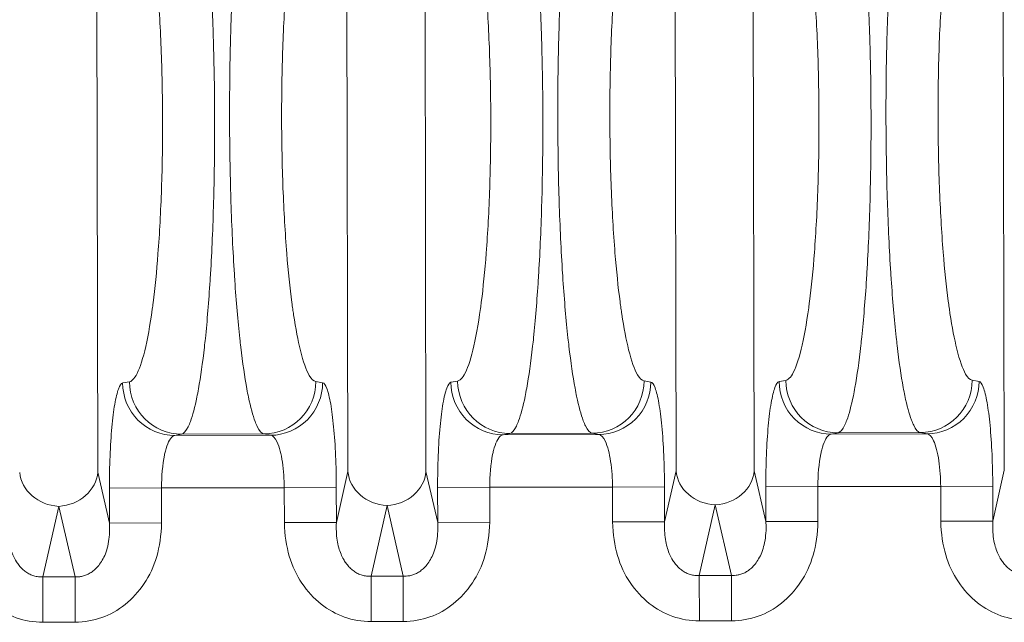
# Model space of a CAD drawing. Header units: inches. Extents: x 1 to 669, y 0 to 417.
# Tile 229 of 256: x 321.687 to 322.388, y 284.065 to 284.494. Entities that reach past the tile are written whole.
import ezdxf

# ---------------------------------------------------------------- set-up
doc = ezdxf.new("R2010")
doc.units = ezdxf.units.IN
doc.header["$LTSCALE"] = 12
doc.header["$MEASUREMENT"] = 0
doc.layers.get('0').update_dxf_attribs({"linetype": 'CONTINUOUS'})
doc.layers.add('X', color=1, linetype='CONTINUOUS')

# ---------------------------------------------------------------- blocks, each defined once
blk = doc.blocks.new('GASTRAIN RIGHT')
at = {"layer": 'X', "lineweight": 0}
for p, q in [((301.32688, 302.17269), (301.33805, 296.83109)), ((301.56045, 302.17318), (301.57162, 296.83158)), ((301.79401, 302.17366), (301.80519, 296.83207)), ((301.16006, 296.83072), (301.1489, 302.16859)), ((301.39363, 296.83121), (301.38246, 302.16907)), ((301.6272, 296.8317), (301.61603, 302.16956)), ((301.19468, 296.92239), (301.19468, 296.92239)), ((301.18995, 296.90539), (301.18995, 296.90539)), ((301.18261, 296.89509), (301.17777, 296.89428)), ((301.31524, 296.8952), (301.32008, 296.89441)), ((301.41617, 296.89558), (301.41134, 296.89476)), ((301.54881, 296.89569), (301.55365, 296.8949)), ((301.64974, 296.89606), (301.6449, 296.89525)), ((301.78237, 296.89618), (301.78721, 296.89539)), ((301.1948, 296.86755), (301.1948, 296.86755)), ((301.4578, 296.86317), (301.4578, 296.86318)), ((301.2149, 296.85683), (301.21973, 296.85781)), ((301.28311, 296.85698), (301.2149, 296.85683)), ((301.21973, 296.85781), (301.27827, 296.85793)), ((301.27827, 296.85793), (301.28311, 296.85698)), ((301.44847, 296.85732), (301.4533, 296.8583)), ((301.51668, 296.85747), (301.44847, 296.85732)), ((301.4533, 296.8583), (301.51184, 296.85842)), ((301.51184, 296.85842), (301.51668, 296.85747)), ((301.68203, 296.85781), (301.68687, 296.85878)), ((301.75024, 296.85795), (301.68203, 296.85781)), ((301.68687, 296.85878), (301.7454, 296.85891)), ((301.7454, 296.85891), (301.75024, 296.85795)), ((301.33805, 296.83109), (301.32987, 296.79486)), ((301.40196, 296.79501), (301.39363, 296.83121)), ((301.57162, 296.83158), (301.56344, 296.79535)), ((301.63553, 296.7955), (301.6272, 296.8317)), ((301.80519, 296.83207), (301.79701, 296.79584)), ((301.1684, 296.79452), (301.16006, 296.83072)), ((301.16834, 296.81938), (301.2054, 296.81946)), ((301.16834, 296.81938), (301.1684, 296.79452)), ((301.29277, 296.81964), (301.2054, 296.81946)), ((301.2054, 296.81946), (301.20545, 296.7946)), ((301.32982, 296.81972), (301.29277, 296.81964)), ((301.29282, 296.79478), (301.29277, 296.81964)), ((301.32987, 296.79486), (301.32982, 296.81972)), ((301.40191, 296.81987), (301.43896, 296.81995)), ((301.40191, 296.81987), (301.40196, 296.79501)), ((301.52634, 296.82013), (301.43896, 296.81994)), ((301.43896, 296.81994), (301.43901, 296.79509)), ((301.56339, 296.82021), (301.52634, 296.82013)), ((301.52639, 296.79527), (301.52634, 296.82013)), ((301.56344, 296.79535), (301.56339, 296.82021)), ((301.63548, 296.82036), (301.67253, 296.82043)), ((301.63548, 296.82036), (301.63553, 296.7955)), ((301.7599, 296.82062), (301.67253, 296.82043)), ((301.67253, 296.82043), (301.67258, 296.79558)), ((301.79695, 296.82069), (301.7599, 296.82062)), ((301.75995, 296.79576), (301.7599, 296.82062)), ((301.79701, 296.79584), (301.79695, 296.82069)), ((301.12099, 296.7562), (301.13233, 296.80639)), ((301.13233, 296.80639), (301.14387, 296.75625)), ((301.35456, 296.75669), (301.36589, 296.80688)), ((301.36589, 296.80688), (301.37744, 296.75674)), ((301.58813, 296.75718), (301.59946, 296.80736)), ((301.59946, 296.80736), (301.611, 296.75722)), ((301.1684, 296.79452), (301.20545, 296.7946)), ((301.32987, 296.79486), (301.29282, 296.79478)), ((301.40196, 296.79501), (301.43901, 296.79509)), ((301.56344, 296.79535), (301.52639, 296.79527)), ((301.63553, 296.7955), (301.67258, 296.79558)), ((301.79701, 296.79584), (301.75995, 296.79576)), ((301.14387, 296.75625), (301.12099, 296.7562)), ((301.12099, 296.7562), (301.12106, 296.72383)), ((301.14387, 296.75625), (301.14394, 296.72388)), ((301.37744, 296.75674), (301.35456, 296.75669)), ((301.35456, 296.75669), (301.35463, 296.72432)), ((301.37744, 296.75674), (301.3775, 296.72437)), ((301.611, 296.75722), (301.58813, 296.75718)), ((301.58813, 296.75718), (301.58819, 296.72481)), ((301.611, 296.75722), (301.61107, 296.72486)), ((301.14394, 296.72388), (301.12106, 296.72383)), ((301.15257, 296.7246), (301.15257, 296.72461)), ((301.3775, 296.72437), (301.35463, 296.72432)), ((301.61107, 296.72486), (301.58819, 296.72481))]:
    blk.add_line(p, q, dxfattribs=at)
at = {"layer": 'X', "lineweight": 0, "extrusion": (-2.34097e-16, -4.89365e-19, -1)}
for centre in [(301.21482, 296.89419), (301.44839, 296.89468), (301.68196, 296.89517)]:
    blk.add_ellipse(centre, major_axis=(0.00737, -0.03664), ratio=0.991111, start_param=0.198056, end_param=1.769414, dxfattribs=at)
at = {"layer": 'X', "lineweight": 0}
for centre, major_axis, start_param, end_param in [((301.21966, 296.89516), (0.00737, -0.03664), -1.765434, -0.198055), ((301.27819, 296.89529), (-0.00721, -0.03667), 0.198055, 1.761144), ((301.45322, 296.89565), (0.00737, -0.03664), -1.765434, -0.198055), ((301.51176, 296.89578), (-0.00721, -0.03667), 0.198055, 1.761144), ((301.68679, 296.89614), (0.00737, -0.03664), -1.765434, -0.198055), ((301.74532, 296.89626), (-0.00721, -0.03667), 0.198055, 1.761144)]:
    blk.add_ellipse(centre, major_axis=major_axis, ratio=0.991111, start_param=start_param, end_param=end_param, dxfattribs=at)
at = {"layer": 'X', "lineweight": 0, "extrusion": (-2.18026e-16, -4.56119e-19, -1)}
for centre in [(301.36584, 296.83115), (301.59941, 296.83164), (301.13227, 296.83066)]:
    blk.add_ellipse(centre, major_axis=(-0.02734, 0.00617), ratio=0.860451, start_param=-1.764543, end_param=-0.259056, dxfattribs=at)
at = {"layer": 'X', "lineweight": 0, "extrusion": (-2.18526e-16, 1.58674e-17, -1)}
for centre in [(301.36584, 296.83115), (301.59941, 296.83164), (301.13227, 296.83066)]:
    blk.add_ellipse(centre, major_axis=(0.02731, 0.00629), ratio=0.860451, start_param=0.259056, end_param=1.764543, dxfattribs=at)
at = {"layer": 'X', "lineweight": 0}
for points, knots in [([(301.2188, 297.3061), (301.22035, 297.30573), (301.22185, 297.3041), (301.22392, 297.30007), (301.2245, 297.29871), (301.22664, 297.293), (301.22817, 297.28743), (301.23007, 297.27848), (301.2305, 297.27629), (301.23243, 297.2658), (301.23385, 297.25616), (301.23542, 297.24294), (301.23569, 297.24051), (301.23727, 297.22593), (301.23843, 297.21258), (301.23956, 297.19616), (301.23969, 297.19408), (301.24082, 297.17646), (301.24161, 297.15984), (301.24222, 297.14137), (301.24226, 297.14002), (301.24287, 297.12038), (301.24317, 297.1016), (301.24322, 297.08257), (301.24322, 297.08229), (301.24322, 297.082)], [0, 0, 0, 0, 0.118979, 0.118979, 0.166667, 0.166667, 0.294758, 0.294758, 0.333333, 0.333333, 0.470015, 0.470015, 0.5, 0.5, 0.645765, 0.645765, 0.666667, 0.666667, 0.821166, 0.821166, 0.833333, 0.833333, 0.997532, 0.997532, 1, 1, 1, 1]), ([(301.27733, 297.30622), (301.27578, 297.30585), (301.27428, 297.30421), (301.27224, 297.30017), (301.27167, 297.29883), (301.26955, 297.29312), (301.26804, 297.28753), (301.26618, 297.27858), (301.26577, 297.27644), (301.26388, 297.26597), (301.26249, 297.25625), (301.26098, 297.24303), (301.26072, 297.24069), (301.2592, 297.22613), (301.25809, 297.21268), (301.25703, 297.19624), (301.25691, 297.19426), (301.25586, 297.17666), (301.25513, 297.15993), (301.2546, 297.14141), (301.25456, 297.14014), (301.25404, 297.12052), (301.25382, 297.10164), (301.25384, 297.08254), (301.25384, 297.08228), (301.25384, 297.08203)], [0, 0, 0, 0, 0.119462, 0.119462, 0.166667, 0.166667, 0.295657, 0.295657, 0.333333, 0.333333, 0.471147, 0.471147, 0.5, 0.5, 0.64684, 0.64684, 0.666667, 0.666667, 0.82196, 0.82196, 0.833333, 0.833333, 0.997766, 0.997766, 1, 1, 1, 1]), ([(301.45236, 297.30659), (301.45391, 297.30622), (301.45542, 297.30459), (301.45748, 297.30055), (301.45807, 297.2992), (301.46021, 297.29349), (301.46174, 297.28792), (301.46363, 297.27897), (301.46407, 297.27678), (301.466, 297.26629), (301.46741, 297.25665), (301.46898, 297.24343), (301.46926, 297.241), (301.47084, 297.22641), (301.472, 297.21307), (301.47312, 297.19665), (301.47326, 297.19457), (301.47439, 297.17695), (301.47518, 297.16033), (301.47579, 297.14186), (301.47583, 297.14051), (301.47643, 297.12087), (301.47673, 297.10209), (301.47679, 297.08306), (301.47679, 297.08278), (301.47679, 297.08249)], [0, 0, 0, 0, 0.118979, 0.118979, 0.166667, 0.166667, 0.294758, 0.294758, 0.333333, 0.333333, 0.470015, 0.470015, 0.5, 0.5, 0.645765, 0.645765, 0.666667, 0.666667, 0.821166, 0.821166, 0.833333, 0.833333, 0.997532, 0.997532, 1, 1, 1, 1]), ([(301.5109, 297.30671), (301.50935, 297.30634), (301.50785, 297.3047), (301.50581, 297.30066), (301.50523, 297.29932), (301.50311, 297.29361), (301.5016, 297.28802), (301.49975, 297.27907), (301.49933, 297.27693), (301.49744, 297.26646), (301.49606, 297.25674), (301.49455, 297.24352), (301.49429, 297.24118), (301.49277, 297.22661), (301.49166, 297.21317), (301.4906, 297.19673), (301.49048, 297.19475), (301.48942, 297.17715), (301.4887, 297.16041), (301.48816, 297.14189), (301.48813, 297.14063), (301.48761, 297.12101), (301.48738, 297.10213), (301.48741, 297.08303), (301.48741, 297.08277), (301.48741, 297.08252)], [0, 0, 0, 0, 0.119462, 0.119462, 0.166667, 0.166667, 0.295657, 0.295657, 0.333333, 0.333333, 0.471147, 0.471147, 0.5, 0.5, 0.64684, 0.64684, 0.666667, 0.666667, 0.82196, 0.82196, 0.833333, 0.833333, 0.997766, 0.997766, 1, 1, 1, 1]), ([(301.68593, 297.30707), (301.68748, 297.30671), (301.68899, 297.30508), (301.69105, 297.30104), (301.69164, 297.29969), (301.69378, 297.29397), (301.69531, 297.28841), (301.6972, 297.27946), (301.69763, 297.27727), (301.69957, 297.26678), (301.70098, 297.25714), (301.70255, 297.24392), (301.70283, 297.24149), (301.70441, 297.2269), (301.70557, 297.21356), (301.70669, 297.19714), (301.70683, 297.19506), (301.70795, 297.17744), (301.70875, 297.16082), (301.70935, 297.14235), (301.7094, 297.141), (301.71, 297.12136), (301.7103, 297.10257), (301.71035, 297.08355), (301.71036, 297.08326), (301.71036, 297.08298)], [0, 0, 0, 0, 0.118979, 0.118979, 0.166667, 0.166667, 0.294758, 0.294758, 0.333333, 0.333333, 0.470015, 0.470015, 0.5, 0.5, 0.645765, 0.645765, 0.666667, 0.666667, 0.821166, 0.821166, 0.833333, 0.833333, 0.997532, 0.997532, 1, 1, 1, 1]), ([(301.74446, 297.3072), (301.74292, 297.30683), (301.74141, 297.30519), (301.73937, 297.30115), (301.7388, 297.29981), (301.73668, 297.2941), (301.73517, 297.28851), (301.73331, 297.27956), (301.7329, 297.27742), (301.73101, 297.26695), (301.72963, 297.25723), (301.72811, 297.24401), (301.72786, 297.24167), (301.72634, 297.2271), (301.72522, 297.21365), (301.72417, 297.19722), (301.72404, 297.19524), (301.72299, 297.17764), (301.72226, 297.1609), (301.72173, 297.14238), (301.7217, 297.14112), (301.72117, 297.1215), (301.72095, 297.10262), (301.72098, 297.08352), (301.72098, 297.08326), (301.72098, 297.083)], [0, 0, 0, 0, 0.119462, 0.119462, 0.166667, 0.166667, 0.295657, 0.295657, 0.333333, 0.333333, 0.471147, 0.471147, 0.5, 0.5, 0.64684, 0.64684, 0.666667, 0.666667, 0.82196, 0.82196, 0.833333, 0.833333, 0.997766, 0.997766, 1, 1, 1, 1]), ([(301.18182, 297.26867), (301.18332, 297.26837), (301.18484, 297.26701), (301.18851, 297.261), (301.19064, 297.25516), (301.19447, 297.24), (301.19619, 297.23104), (301.19787, 297.21981), (301.19801, 297.21891), (301.19839, 297.21622), (301.19864, 297.2144), (301.20023, 297.20237), (301.20141, 297.19102), (301.20359, 297.16439), (301.20452, 297.14877), (301.20578, 297.1163), (301.20613, 297.09946), (301.20617, 297.0824), (301.20617, 297.08216), (301.20621, 297.06534), (301.20595, 297.04872), (301.20486, 297.01641), (301.20402, 297.00073), (301.20194, 296.97356), (301.20077, 296.9618), (301.19924, 296.94976), (301.19904, 296.94826), (301.19725, 296.93516), (301.19544, 296.92515), (301.19153, 296.9092), (301.18943, 296.90328), (301.1863, 296.89792), (301.18531, 296.8967), (301.18375, 296.89549), (301.18318, 296.8952), (301.18261, 296.89509)], [0, 0, 0, 0, 0.0608996, 0.0608996, 0.1490897, 0.1490897, 0.2297079, 0.2297079, 0.2366511, 0.2366511, 0.2501984, 0.2501984, 0.3241799, 0.3241799, 0.4114891, 0.4114891, 0.4987816, 0.4987816, 0.4999997, 0.4999997, 0.5860767, 0.5860767, 0.6733843, 0.6733843, 0.7498013, 0.7498013, 0.7608939, 0.7608939, 0.8484115, 0.8484115, 0.9366058, 0.9366058, 0.9767756, 0.9767756, 1, 1, 1, 1]), ([(301.31524, 296.8952), (301.31368, 296.89551), (301.31211, 296.89699), (301.30838, 296.90333), (301.30626, 296.90932), (301.30253, 296.92439), (301.30089, 296.93297), (301.2992, 296.94415), (301.299, 296.94554), (301.29859, 296.94844), (301.29838, 296.94995), (301.2968, 296.96199), (301.29558, 296.97373), (301.29339, 297.00087), (301.29248, 297.01654), (301.29126, 297.04886), (301.29093, 297.06549), (301.29089, 297.08232), (301.29089, 297.08253), (301.29087, 297.09957), (301.29114, 297.11641), (301.29227, 297.14889), (301.29312, 297.16452), (301.29519, 297.19119), (301.29633, 297.20256), (301.29787, 297.21459), (301.29811, 297.2164), (301.29995, 297.22972), (301.30177, 297.23962), (301.3057, 297.25536), (301.30781, 297.26116), (301.31088, 297.26626), (301.31181, 297.26738), (301.31331, 297.26854), (301.31389, 297.26883), (301.31446, 297.26894)], [0.0000074, 0.0000074, 0.0000074, 0.0000074, 0.0633075, 0.0633075, 0.1514675, 0.1514675, 0.2283432, 0.2283432, 0.2389907, 0.2389907, 0.2501981, 0.2501981, 0.3264791, 0.3264791, 0.4137907, 0.4137907, 0.4999997, 0.4999997, 0.5011076, 0.5011076, 0.5884087, 0.5884087, 0.6757154, 0.6757154, 0.749801, 0.749801, 0.7632236, 0.7632236, 0.8507398, 0.8507398, 0.9389724, 0.9389724, 0.9767389, 0.9767389, 1, 1, 1, 1]), ([(301.41539, 297.26916), (301.41689, 297.26886), (301.41841, 297.26749), (301.42207, 297.26149), (301.42421, 297.25564), (301.42804, 297.24049), (301.42976, 297.23153), (301.43144, 297.2203), (301.43157, 297.2194), (301.43196, 297.21671), (301.43221, 297.21489), (301.43379, 297.20286), (301.43498, 297.19151), (301.43716, 297.16488), (301.43808, 297.14926), (301.43935, 297.11679), (301.43969, 297.09994), (301.43974, 297.08289), (301.43974, 297.08265), (301.43977, 297.06583), (301.43952, 297.04921), (301.43843, 297.0169), (301.43758, 297.00122), (301.43551, 296.97405), (301.43434, 296.96228), (301.43281, 296.95025), (301.43261, 296.94875), (301.43082, 296.93565), (301.42901, 296.92564), (301.4251, 296.90969), (301.423, 296.90377), (301.41987, 296.8984), (301.41888, 296.89719), (301.41732, 296.89597), (301.41674, 296.89569), (301.41617, 296.89558)], [0, 0, 0, 0, 0.0608996, 0.0608996, 0.1490897, 0.1490897, 0.2297079, 0.2297079, 0.2366511, 0.2366511, 0.2501984, 0.2501984, 0.3241799, 0.3241799, 0.4114891, 0.4114891, 0.4987816, 0.4987816, 0.4999997, 0.4999997, 0.5860767, 0.5860767, 0.6733843, 0.6733843, 0.7498013, 0.7498013, 0.7608939, 0.7608939, 0.8484115, 0.8484115, 0.9366058, 0.9366058, 0.9767756, 0.9767756, 1, 1, 1, 1]), ([(301.54881, 296.89569), (301.54725, 296.896), (301.54567, 296.89747), (301.54195, 296.90382), (301.53982, 296.90981), (301.53609, 296.92488), (301.53446, 296.93346), (301.53277, 296.94464), (301.53256, 296.94603), (301.53215, 296.94893), (301.53195, 296.95044), (301.53036, 296.96248), (301.52915, 296.97422), (301.52696, 297.00135), (301.52605, 297.01702), (301.52482, 297.04935), (301.5245, 297.06598), (301.52446, 297.08281), (301.52446, 297.08302), (301.52443, 297.10006), (301.5247, 297.1169), (301.52583, 297.14938), (301.52669, 297.16501), (301.52876, 297.19167), (301.5299, 297.20304), (301.53143, 297.21508), (301.53167, 297.21689), (301.53352, 297.2302), (301.53534, 297.24011), (301.53926, 297.25585), (301.54137, 297.26165), (301.54445, 297.26674), (301.54538, 297.26786), (301.54688, 297.26903), (301.54745, 297.26932), (301.54803, 297.26943)], [0.0000074, 0.0000074, 0.0000074, 0.0000074, 0.0633075, 0.0633075, 0.1514675, 0.1514675, 0.2283432, 0.2283432, 0.2389907, 0.2389907, 0.2501981, 0.2501981, 0.3264791, 0.3264791, 0.4137907, 0.4137907, 0.4999997, 0.4999997, 0.5011076, 0.5011076, 0.5884087, 0.5884087, 0.6757154, 0.6757154, 0.749801, 0.749801, 0.7632236, 0.7632236, 0.8507398, 0.8507398, 0.9389724, 0.9389724, 0.9767389, 0.9767389, 1, 1, 1, 1]), ([(301.64896, 297.26964), (301.65046, 297.26935), (301.65197, 297.26798), (301.65564, 297.26198), (301.65777, 297.25613), (301.6616, 297.24098), (301.66332, 297.23201), (301.66501, 297.22079), (301.66514, 297.21989), (301.66553, 297.2172), (301.66578, 297.21537), (301.66736, 297.20335), (301.66855, 297.192), (301.67073, 297.16537), (301.67165, 297.14974), (301.67292, 297.11728), (301.67326, 297.10043), (301.6733, 297.08337), (301.6733, 297.08314), (301.67334, 297.06632), (301.67308, 297.0497), (301.67199, 297.01738), (301.67115, 297.0017), (301.66908, 296.97454), (301.66791, 296.96277), (301.66637, 296.95074), (301.66618, 296.94924), (301.66439, 296.93613), (301.66258, 296.92613), (301.65867, 296.91017), (301.65656, 296.90426), (301.65343, 296.89889), (301.65244, 296.89768), (301.65088, 296.89646), (301.65031, 296.89618), (301.64974, 296.89606)], [0, 0, 0, 0, 0.0608996, 0.0608996, 0.1490897, 0.1490897, 0.2297079, 0.2297079, 0.2366511, 0.2366511, 0.2501984, 0.2501984, 0.3241799, 0.3241799, 0.4114891, 0.4114891, 0.4987816, 0.4987816, 0.4999997, 0.4999997, 0.5860767, 0.5860767, 0.6733843, 0.6733843, 0.7498013, 0.7498013, 0.7608939, 0.7608939, 0.8484115, 0.8484115, 0.9366058, 0.9366058, 0.9767756, 0.9767756, 1, 1, 1, 1]), ([(301.78237, 296.89618), (301.78082, 296.89649), (301.77924, 296.89796), (301.77552, 296.90431), (301.77339, 296.9103), (301.76966, 296.92537), (301.76802, 296.93395), (301.76633, 296.94513), (301.76613, 296.94652), (301.76572, 296.94942), (301.76551, 296.95093), (301.76393, 296.96297), (301.76271, 296.97471), (301.76053, 297.00184), (301.75962, 297.01751), (301.75839, 297.04983), (301.75806, 297.06647), (301.75803, 297.08329), (301.75803, 297.08351), (301.758, 297.10054), (301.75827, 297.11739), (301.7594, 297.14987), (301.76026, 297.1655), (301.76233, 297.19216), (301.76347, 297.20353), (301.765, 297.21556), (301.76524, 297.21737), (301.76709, 297.23069), (301.7689, 297.2406), (301.77283, 297.25634), (301.77494, 297.26214), (301.77802, 297.26723), (301.77895, 297.26835), (301.78045, 297.26952), (301.78102, 297.2698), (301.78159, 297.26992)], [0.0000074, 0.0000074, 0.0000074, 0.0000074, 0.0633075, 0.0633075, 0.1514675, 0.1514675, 0.2283432, 0.2283432, 0.2389907, 0.2389907, 0.2501981, 0.2501981, 0.3264791, 0.3264791, 0.4137907, 0.4137907, 0.4999997, 0.4999997, 0.5011076, 0.5011076, 0.5884087, 0.5884087, 0.6757154, 0.6757154, 0.749801, 0.749801, 0.7632236, 0.7632236, 0.8507398, 0.8507398, 0.9389724, 0.9389724, 0.9767389, 0.9767389, 1, 1, 1, 1]), ([(301.24322, 297.082), (301.24325, 297.06289), (301.24303, 297.04376), (301.24252, 297.02444), (301.2425, 297.02368), (301.24198, 297.00516), (301.24124, 296.98795), (301.24019, 296.97035), (301.24009, 296.96878), (301.23905, 296.95232), (301.23792, 296.9385), (301.2364, 296.9239), (301.23618, 296.92184), (301.23468, 296.90855), (301.23326, 296.89853), (301.23138, 296.88802), (301.231, 296.88606), (301.22915, 296.87698), (301.2276, 296.87116), (301.22548, 296.86541), (301.22495, 296.86416), (301.22291, 296.85996), (301.22135, 296.8582), (301.21973, 296.85781)], [0, 0, 0, 0, 0.166667, 0.166667, 0.173495, 0.173495, 0.333333, 0.333333, 0.349104, 0.349104, 0.5, 0.5, 0.525305, 0.525305, 0.666667, 0.666667, 0.700933, 0.700933, 0.833333, 0.833333, 0.876684, 0.876684, 1, 1, 1, 1]), ([(301.25384, 297.08203), (301.25389, 297.06284), (301.2542, 297.04365), (301.25479, 297.02432), (301.25482, 297.02359), (301.25541, 297.00504), (301.25623, 296.98778), (301.25735, 296.9702), (301.25745, 296.96869), (301.25857, 296.95222), (301.25976, 296.93835), (301.26134, 296.92379), (301.26157, 296.92179), (301.26312, 296.90851), (301.26459, 296.89847), (301.26652, 296.88799), (301.2669, 296.88607), (301.26878, 296.87702), (301.27036, 296.8712), (301.2725, 296.86548), (301.27303, 296.86424), (301.27509, 296.86007), (301.27666, 296.85831), (301.27827, 296.85793)], [0, 0, 0, 0, 0.166667, 0.166667, 0.173182, 0.173182, 0.333333, 0.333333, 0.348495, 0.348495, 0.5, 0.5, 0.524654, 0.524654, 0.666667, 0.666667, 0.700388, 0.700388, 0.833333, 0.833333, 0.876453, 0.876453, 1, 1, 1, 1]), ([(301.47679, 297.08249), (301.47682, 297.06338), (301.4766, 297.04425), (301.47608, 297.02492), (301.47606, 297.02416), (301.47555, 297.00565), (301.47481, 296.98844), (301.47376, 296.97084), (301.47366, 296.96927), (301.47262, 296.95281), (301.47149, 296.93898), (301.46997, 296.92439), (301.46974, 296.92233), (301.46825, 296.90904), (301.46683, 296.89902), (301.46494, 296.8885), (301.46457, 296.88654), (301.46272, 296.87747), (301.46117, 296.87165), (301.45905, 296.8659), (301.45852, 296.86464), (301.45647, 296.86045), (301.45491, 296.85868), (301.4533, 296.8583)], [0, 0, 0, 0, 0.166667, 0.166667, 0.173495, 0.173495, 0.333333, 0.333333, 0.349104, 0.349104, 0.5, 0.5, 0.525305, 0.525305, 0.666667, 0.666667, 0.700933, 0.700933, 0.833333, 0.833333, 0.876684, 0.876684, 1, 1, 1, 1]), ([(301.48741, 297.08252), (301.48746, 297.06333), (301.48776, 297.04414), (301.48836, 297.02481), (301.48838, 297.02408), (301.48898, 297.00553), (301.4898, 296.98827), (301.49092, 296.97069), (301.49102, 296.96918), (301.49213, 296.95271), (301.49333, 296.93884), (301.49491, 296.92428), (301.49514, 296.92228), (301.49669, 296.909), (301.49815, 296.89896), (301.50009, 296.88848), (301.50046, 296.88656), (301.50235, 296.8775), (301.50393, 296.87169), (301.50607, 296.86597), (301.5066, 296.86473), (301.50866, 296.86055), (301.51022, 296.8588), (301.51184, 296.85842)], [0, 0, 0, 0, 0.166667, 0.166667, 0.173182, 0.173182, 0.333333, 0.333333, 0.348495, 0.348495, 0.5, 0.5, 0.524654, 0.524654, 0.666667, 0.666667, 0.700388, 0.700388, 0.833333, 0.833333, 0.876453, 0.876453, 1, 1, 1, 1]), ([(301.71036, 297.08298), (301.71039, 297.06387), (301.71017, 297.04474), (301.70965, 297.02541), (301.70963, 297.02465), (301.70912, 297.00614), (301.70837, 296.98893), (301.70732, 296.97133), (301.70723, 296.96976), (301.70619, 296.9533), (301.70505, 296.93947), (301.70353, 296.92488), (301.70331, 296.92282), (301.70181, 296.90953), (301.7004, 296.89951), (301.69851, 296.88899), (301.69814, 296.88703), (301.69629, 296.87795), (301.69473, 296.87213), (301.69262, 296.86639), (301.69209, 296.86513), (301.69004, 296.86094), (301.68848, 296.85917), (301.68687, 296.85879)], [0, 0, 0, 0, 0.166667, 0.166667, 0.173495, 0.173495, 0.333333, 0.333333, 0.349104, 0.349104, 0.5, 0.5, 0.525305, 0.525305, 0.666667, 0.666667, 0.700933, 0.700933, 0.833333, 0.833333, 0.876684, 0.876684, 1, 1, 1, 1]), ([(301.72098, 297.083), (301.72103, 297.06382), (301.72133, 297.04463), (301.72193, 297.0253), (301.72195, 297.02457), (301.72254, 297.00601), (301.72336, 296.98875), (301.72449, 296.97118), (301.72459, 296.96967), (301.7257, 296.9532), (301.7269, 296.93933), (301.72848, 296.92477), (301.7287, 296.92276), (301.73026, 296.90949), (301.73172, 296.89944), (301.73365, 296.88897), (301.73403, 296.88705), (301.73591, 296.87799), (301.73749, 296.87218), (301.73964, 296.86646), (301.74017, 296.86521), (301.74223, 296.86104), (301.74379, 296.85929), (301.7454, 296.85891)], [0, 0, 0, 0, 0.166667, 0.166667, 0.173182, 0.173182, 0.333333, 0.333333, 0.348495, 0.348495, 0.5, 0.5, 0.524654, 0.524654, 0.666667, 0.666667, 0.700388, 0.700388, 0.833333, 0.833333, 0.876453, 0.876453, 1, 1, 1, 1]), ([(301.17777, 296.89427), (301.17672, 296.89376), (301.17475, 296.89117), (301.17201, 296.87984), (301.16995, 296.86347), (301.1686, 296.84222), (301.16833, 296.82726), (301.16834, 296.81938)], [0.0000838, 0.0000838, 0.0000838, 0.0000838, 0.2, 0.4, 0.6, 0.8, 1, 1, 1, 1]), ([(301.32008, 296.89441), (301.32007, 296.8849), (301.31612, 296.87499), (301.30924, 296.86802), (301.30236, 296.86105), (301.29254, 296.85703), (301.28311, 296.85698)], [0, 0, 0, 0, 0.4999988, 0.4999988, 0.4999988, 1, 1, 1, 1]), ([(301.41134, 296.89476), (301.41029, 296.89425), (301.40831, 296.89166), (301.40558, 296.88033), (301.40352, 296.86396), (301.40217, 296.84271), (301.4019, 296.82775), (301.40191, 296.81987)], [0.0000838, 0.0000838, 0.0000838, 0.0000838, 0.2, 0.4, 0.6, 0.8, 1, 1, 1, 1]), ([(301.55365, 296.8949), (301.55364, 296.88539), (301.54969, 296.87547), (301.54281, 296.86851), (301.53592, 296.86154), (301.52611, 296.85752), (301.51668, 296.85747)], [0, 0, 0, 0, 0.4999988, 0.4999988, 0.4999988, 1, 1, 1, 1]), ([(301.6449, 296.89525), (301.64385, 296.89474), (301.64188, 296.89215), (301.63914, 296.88082), (301.63709, 296.86445), (301.63574, 296.8432), (301.63547, 296.82824), (301.63548, 296.82036)], [0.0000838, 0.0000838, 0.0000838, 0.0000838, 0.2, 0.4, 0.6, 0.8, 1, 1, 1, 1]), ([(301.78721, 296.89539), (301.7872, 296.88588), (301.78325, 296.87596), (301.77637, 296.869), (301.76949, 296.86203), (301.75968, 296.85801), (301.75024, 296.85795)], [0, 0, 0, 0, 0.4999988, 0.4999988, 0.4999988, 1, 1, 1, 1]), ([(301.2054, 296.81946), (301.20538, 296.82767), (301.20615, 296.83619), (301.2075, 296.84275), (301.2077, 296.84375), (301.20792, 296.84471), (301.20815, 296.84561), (301.20951, 296.85094), (301.2113, 296.8546), (301.21316, 296.85607), (301.21374, 296.85652), (301.21432, 296.85678), (301.2149, 296.85683)], [0.0000053, 0.0000053, 0.0000053, 0.0000053, 0.4302959, 0.4302959, 0.4302959, 0.4958802, 0.4958802, 0.4958802, 0.8809351, 0.8809351, 0.8809351, 0.9999877, 0.9999877, 0.9999877, 0.9999877]), ([(301.28311, 296.85698), (301.28468, 296.85682), (301.28628, 296.85519), (301.2877, 296.85215), (301.28851, 296.85044), (301.28925, 296.84829), (301.2899, 296.84579), (301.29111, 296.84111), (301.292, 296.83508), (301.29244, 296.82867), (301.29265, 296.82569), (301.29276, 296.82264), (301.29277, 296.81964)], [0, 0, 0, 0, 0.322575, 0.322575, 0.322575, 0.5041191, 0.5041191, 0.5041191, 0.8427007, 0.8427007, 0.8427007, 0.9999949, 0.9999949, 0.9999949, 0.9999949]), ([(301.43896, 296.81994), (301.43895, 296.82816), (301.43972, 296.83668), (301.44106, 296.84324), (301.44127, 296.84424), (301.44149, 296.8452), (301.44172, 296.8461), (301.44308, 296.85143), (301.44487, 296.85508), (301.44673, 296.85656), (301.44731, 296.85701), (301.44789, 296.85726), (301.44847, 296.85732)], [0.0000053, 0.0000053, 0.0000053, 0.0000053, 0.4302956, 0.4302956, 0.4302956, 0.4958802, 0.4958802, 0.4958802, 0.8809348, 0.8809348, 0.8809348, 0.9999877, 0.9999877, 0.9999877, 0.9999877]), ([(301.51668, 296.85747), (301.51824, 296.85731), (301.51985, 296.85568), (301.52127, 296.85264), (301.52207, 296.85093), (301.52282, 296.84878), (301.52347, 296.84627), (301.52468, 296.8416), (301.52557, 296.83556), (301.52601, 296.82916), (301.52622, 296.82618), (301.52633, 296.82313), (301.52634, 296.82013)], [0, 0, 0, 0, 0.3225821, 0.3225821, 0.3225821, 0.5041191, 0.5041191, 0.5041191, 0.8427007, 0.8427007, 0.8427007, 0.9999949, 0.9999949, 0.9999949, 0.9999949]), ([(301.67253, 296.82043), (301.67251, 296.82864), (301.67328, 296.83717), (301.67463, 296.84373), (301.67484, 296.84473), (301.67505, 296.84568), (301.67529, 296.84659), (301.67664, 296.85192), (301.67844, 296.85557), (301.6803, 296.85704), (301.68087, 296.8575), (301.68146, 296.85775), (301.68203, 296.85781)], [0.0000053, 0.0000053, 0.0000053, 0.0000053, 0.4302956, 0.4302956, 0.4302956, 0.4958802, 0.4958802, 0.4958802, 0.8809351, 0.8809351, 0.8809351, 0.9999877, 0.9999877, 0.9999877, 0.9999877]), ([(301.75024, 296.85795), (301.75181, 296.8578), (301.75341, 296.85617), (301.75484, 296.85313), (301.75564, 296.85142), (301.75639, 296.84927), (301.75704, 296.84676), (301.75825, 296.84208), (301.75913, 296.83605), (301.75958, 296.82964), (301.75978, 296.82667), (301.7599, 296.82362), (301.7599, 296.82062)], [0, 0, 0, 0, 0.3225672, 0.3225672, 0.3225672, 0.5041191, 0.5041191, 0.5041191, 0.8427007, 0.8427007, 0.8427007, 0.9999949, 0.9999949, 0.9999949, 0.9999949]), ([(301.12099, 296.7562), (301.12075, 296.75618), (301.12051, 296.75617), (301.12026, 296.75616), (301.11917, 296.75612), (301.11805, 296.75618), (301.11694, 296.75635), (301.11589, 296.75651), (301.11484, 296.75676), (301.11381, 296.75712), (301.11282, 296.75746), (301.11184, 296.75789), (301.1109, 296.75841), (301.10997, 296.75892), (301.10908, 296.75951), (301.10823, 296.76016), (301.10738, 296.76083), (301.10657, 296.76155), (301.10581, 296.76233), (301.10501, 296.76315), (301.10427, 296.76402), (301.10359, 296.76492), (301.10292, 296.7658), (301.10231, 296.76671), (301.10175, 296.76762), (301.10167, 296.76776), (301.10159, 296.7679), (301.1015, 296.76803), (301.10077, 296.76928), (301.10015, 296.77055), (301.09961, 296.77184), (301.09897, 296.77336), (301.09844, 296.7749), (301.09802, 296.77644), (301.09752, 296.77824), (301.09714, 296.78004), (301.09687, 296.78183), (301.09655, 296.78389), (301.09636, 296.78593), (301.09627, 296.78797), (301.09617, 296.79009), (301.09619, 296.79222), (301.0963, 296.79437)], [0, 0, 0, 0, 0.014139, 0.014139, 0.014139, 0.077614, 0.077614, 0.077614, 0.137874, 0.137874, 0.137874, 0.196412, 0.196412, 0.196412, 0.25432, 0.25432, 0.25432, 0.312734, 0.312734, 0.312734, 0.374412, 0.374412, 0.374412, 0.434637, 0.434637, 0.434637, 0.443722, 0.443722, 0.443722, 0.525061, 0.525061, 0.525061, 0.62138, 0.62138, 0.62138, 0.734517, 0.734517, 0.734517, 0.864593, 0.864593, 0.864593, 1, 1, 1, 1]), ([(301.1684, 296.79452), (301.16845, 296.79365), (301.16848, 296.79279), (301.16854, 296.78946), (301.16846, 296.78702), (301.16799, 296.78242), (301.16765, 296.78027), (301.16671, 296.77627), (301.16616, 296.77443), (301.16483, 296.77105), (301.16411, 296.76952), (301.16249, 296.76678), (301.16165, 296.76554), (301.15989, 296.76335), (301.15901, 296.76239), (301.15719, 296.76072), (301.15629, 296.76), (301.15446, 296.75879), (301.15356, 296.75828), (301.15174, 296.75745), (301.15083, 296.75712), (301.14901, 296.75661), (301.14809, 296.75643), (301.14639, 296.75624), (301.14561, 296.7562), (301.14467, 296.75621), (301.14451, 296.75621), (301.14419, 296.75623), (301.14403, 296.75624), (301.14387, 296.75625)], [0, 0, 0, 0, 0.054791, 0.054791, 0.210989, 0.210989, 0.346772, 0.346772, 0.46187, 0.46187, 0.559134, 0.559134, 0.641057, 0.641057, 0.71126, 0.71126, 0.773343, 0.773343, 0.829956, 0.829956, 0.883429, 0.883429, 0.936037, 0.936037, 0.981158, 0.981158, 0.990645, 0.990645, 1, 1, 1, 1]), ([(301.14394, 296.72388), (301.15065, 296.72399), (301.16326, 296.72619), (301.17997, 296.73548), (301.19385, 296.75077), (301.1999, 296.76342), (301.20407, 296.77777), (301.20521, 296.7858), (301.20545, 296.7946)], [0, 0, 0, 0, 0.2, 0.4, 0.6, 0.8, 0.8, 1, 1, 1, 1]), ([(301.35456, 296.75669), (301.35432, 296.75667), (301.35407, 296.75666), (301.35383, 296.75665), (301.35273, 296.75661), (301.35162, 296.75667), (301.35051, 296.75683), (301.34945, 296.75699), (301.34841, 296.75725), (301.34738, 296.7576), (301.34638, 296.75795), (301.34541, 296.75838), (301.34447, 296.7589), (301.34354, 296.75941), (301.34265, 296.76), (301.3418, 296.76065), (301.34095, 296.76131), (301.34014, 296.76204), (301.33938, 296.76282), (301.33858, 296.76364), (301.33784, 296.76451), (301.33716, 296.76541), (301.33649, 296.76629), (301.33588, 296.76719), (301.33532, 296.76811), (301.33524, 296.76825), (301.33515, 296.76838), (301.33507, 296.76852), (301.33434, 296.76977), (301.33371, 296.77104), (301.33317, 296.77233), (301.33253, 296.77385), (301.33201, 296.77539), (301.33159, 296.77693), (301.33108, 296.77873), (301.33071, 296.78053), (301.33043, 296.78232), (301.33012, 296.78437), (301.32993, 296.78642), (301.32984, 296.78846), (301.32974, 296.79058), (301.32975, 296.79271), (301.32987, 296.79486)], [0, 0, 0, 0, 0.014139, 0.014139, 0.014139, 0.077614, 0.077614, 0.077614, 0.137874, 0.137874, 0.137874, 0.196412, 0.196412, 0.196412, 0.25432, 0.25432, 0.25432, 0.312734, 0.312734, 0.312734, 0.374412, 0.374412, 0.374412, 0.434637, 0.434637, 0.434637, 0.443722, 0.443722, 0.443722, 0.525061, 0.525061, 0.525061, 0.62138, 0.62138, 0.62138, 0.734517, 0.734517, 0.734517, 0.864593, 0.864593, 0.864593, 1, 1, 1, 1]), ([(301.40196, 296.79501), (301.40201, 296.79414), (301.40205, 296.79327), (301.40211, 296.78995), (301.40202, 296.78751), (301.40156, 296.78291), (301.40122, 296.78076), (301.40028, 296.77676), (301.39973, 296.77492), (301.3984, 296.77154), (301.39767, 296.77001), (301.39606, 296.76727), (301.39522, 296.76603), (301.39346, 296.76384), (301.39257, 296.76287), (301.39076, 296.76121), (301.38985, 296.76049), (301.38803, 296.75928), (301.38712, 296.75877), (301.3853, 296.75794), (301.3844, 296.75761), (301.38257, 296.7571), (301.38166, 296.75692), (301.37996, 296.75672), (301.37918, 296.75669), (301.37824, 296.7567), (301.37808, 296.7567), (301.37776, 296.75671), (301.3776, 296.75672), (301.37744, 296.75674)], [0, 0, 0, 0, 0.054791, 0.054791, 0.210989, 0.210989, 0.346772, 0.346772, 0.46187, 0.46187, 0.559134, 0.559134, 0.641057, 0.641057, 0.71126, 0.71126, 0.773343, 0.773343, 0.829956, 0.829956, 0.883429, 0.883429, 0.936037, 0.936037, 0.981158, 0.981158, 0.990645, 0.990645, 1, 1, 1, 1]), ([(301.3775, 296.72437), (301.38422, 296.72448), (301.39683, 296.72668), (301.41354, 296.73597), (301.42741, 296.75126), (301.43347, 296.76391), (301.43763, 296.77826), (301.43877, 296.78629), (301.43901, 296.79509)], [0, 0, 0, 0, 0.2, 0.4, 0.6, 0.8, 0.8, 1, 1, 1, 1]), ([(301.58813, 296.75718), (301.58788, 296.75716), (301.58764, 296.75714), (301.5874, 296.75714), (301.5863, 296.7571), (301.58519, 296.75716), (301.58408, 296.75732), (301.58302, 296.75748), (301.58197, 296.75774), (301.58095, 296.75809), (301.57995, 296.75844), (301.57897, 296.75887), (301.57804, 296.75939), (301.57711, 296.7599), (301.57622, 296.76049), (301.57537, 296.76114), (301.57451, 296.7618), (301.5737, 296.76253), (301.57295, 296.76331), (301.57215, 296.76412), (301.57141, 296.765), (301.57072, 296.7659), (301.57006, 296.76678), (301.56944, 296.76768), (301.56889, 296.7686), (301.5688, 296.76874), (301.56872, 296.76887), (301.56864, 296.76901), (301.56791, 296.77025), (301.56728, 296.77153), (301.56674, 296.77282), (301.5661, 296.77434), (301.56558, 296.77588), (301.56515, 296.77742), (301.56465, 296.77922), (301.56428, 296.78102), (301.564, 296.78281), (301.56368, 296.78486), (301.56349, 296.78691), (301.5634, 296.78895), (301.56331, 296.79107), (301.56332, 296.7932), (301.56344, 296.79535)], [0, 0, 0, 0, 0.014139, 0.014139, 0.014139, 0.077614, 0.077614, 0.077614, 0.137874, 0.137874, 0.137874, 0.196412, 0.196412, 0.196412, 0.25432, 0.25432, 0.25432, 0.312734, 0.312734, 0.312734, 0.374412, 0.374412, 0.374412, 0.434637, 0.434637, 0.434637, 0.443722, 0.443722, 0.443722, 0.525061, 0.525061, 0.525061, 0.62138, 0.62138, 0.62138, 0.734517, 0.734517, 0.734517, 0.864593, 0.864593, 0.864593, 1, 1, 1, 1]), ([(301.63553, 296.7955), (301.63558, 296.79463), (301.63561, 296.79376), (301.63568, 296.79044), (301.63559, 296.78799), (301.63513, 296.7834), (301.63479, 296.78125), (301.63385, 296.77725), (301.63329, 296.77541), (301.63197, 296.77203), (301.63124, 296.7705), (301.62963, 296.76776), (301.62879, 296.76652), (301.62703, 296.76433), (301.62614, 296.76336), (301.62433, 296.7617), (301.62342, 296.76098), (301.6216, 296.75977), (301.62069, 296.75926), (301.61887, 296.75843), (301.61796, 296.7581), (301.61614, 296.75759), (301.61522, 296.75741), (301.61353, 296.75721), (301.61274, 296.75717), (301.61181, 296.75719), (301.61165, 296.75719), (301.61132, 296.7572), (301.61116, 296.75721), (301.611, 296.75722)], [0, 0, 0, 0, 0.054791, 0.054791, 0.210989, 0.210989, 0.346772, 0.346772, 0.46187, 0.46187, 0.559134, 0.559134, 0.641057, 0.641057, 0.71126, 0.71126, 0.773343, 0.773343, 0.829956, 0.829956, 0.883429, 0.883429, 0.936037, 0.936037, 0.981158, 0.981158, 0.990645, 0.990645, 1, 1, 1, 1]), ([(301.61107, 296.72486), (301.61778, 296.72496), (301.6304, 296.72717), (301.64711, 296.73646), (301.66098, 296.75175), (301.66704, 296.76439), (301.6712, 296.77874), (301.67234, 296.78677), (301.67258, 296.79558)], [0, 0, 0, 0, 0.2, 0.4, 0.6, 0.8, 0.8, 1, 1, 1, 1]), ([(301.82169, 296.75766), (301.82145, 296.75765), (301.82121, 296.75763), (301.82096, 296.75762), (301.81987, 296.75758), (301.81875, 296.75764), (301.81764, 296.75781), (301.81659, 296.75797), (301.81554, 296.75823), (301.81451, 296.75858), (301.81352, 296.75893), (301.81254, 296.75936), (301.8116, 296.75987), (301.81068, 296.76039), (301.80978, 296.76098), (301.80894, 296.76163), (301.80808, 296.76229), (301.80727, 296.76302), (301.80651, 296.76379), (301.80572, 296.76461), (301.80497, 296.76548), (301.80429, 296.76638), (301.80362, 296.76726), (301.80301, 296.76817), (301.80245, 296.76909), (301.80237, 296.76922), (301.80229, 296.76936), (301.80221, 296.7695), (301.80147, 296.77074), (301.80085, 296.77202), (301.80031, 296.77331), (301.79967, 296.77483), (301.79915, 296.77637), (301.79872, 296.7779), (301.79822, 296.77971), (301.79784, 296.78151), (301.79757, 296.7833), (301.79725, 296.78535), (301.79706, 296.78739), (301.79697, 296.78944), (301.79687, 296.79156), (301.79689, 296.79369), (301.79701, 296.79584)], [0, 0, 0, 0, 0.014139, 0.014139, 0.014139, 0.077614, 0.077614, 0.077614, 0.137874, 0.137874, 0.137874, 0.196412, 0.196412, 0.196412, 0.25432, 0.25432, 0.25432, 0.312734, 0.312734, 0.312734, 0.374412, 0.374412, 0.374412, 0.434637, 0.434637, 0.434637, 0.443722, 0.443722, 0.443722, 0.525061, 0.525061, 0.525061, 0.62138, 0.62138, 0.62138, 0.734517, 0.734517, 0.734517, 0.864593, 0.864593, 0.864593, 1, 1, 1, 1])]:
    blk.add_open_spline(points, degree=3, knots=knots, dxfattribs=at)
for points in [[(301.32982, 296.81972), (301.3298, 296.8276), (301.32947, 296.84256), (301.32803, 296.86375), (301.32591, 296.8801), (301.32313, 296.89142), (301.32114, 296.89414), (301.32008, 296.89441)], [(301.56339, 296.82021), (301.56336, 296.82809), (301.56303, 296.84305), (301.5616, 296.86424), (301.55948, 296.88059), (301.5567, 296.8919), (301.5547, 296.89462), (301.55365, 296.8949)], [(301.79695, 296.82069), (301.79693, 296.82858), (301.7966, 296.84354), (301.79516, 296.86473), (301.79304, 296.88108), (301.79027, 296.89239), (301.78827, 296.89511), (301.78721, 296.89539)], [(301.12106, 296.72383), (301.11435, 296.72391), (301.10171, 296.72607), (301.08493, 296.73531), (301.07098, 296.7506), (301.06186, 296.7695), (301.05953, 296.78552), (301.05925, 296.79429)], [(301.35463, 296.72432), (301.34791, 296.7244), (301.33528, 296.72655), (301.3185, 296.73579), (301.30455, 296.75108), (301.29543, 296.76999), (301.2931, 296.78601), (301.29282, 296.79478)], [(301.58819, 296.72481), (301.58148, 296.72489), (301.56885, 296.72704), (301.55207, 296.73628), (301.53812, 296.75157), (301.529, 296.77048), (301.52666, 296.78649), (301.52639, 296.79527)], [(301.82176, 296.7253), (301.81505, 296.72538), (301.80241, 296.72753), (301.78564, 296.73677), (301.77168, 296.75206), (301.76256, 296.77097), (301.76023, 296.78698), (301.75995, 296.79576)]]:
    blk.add_open_spline(points, degree=3, dxfattribs=at)

msp = doc.modelspace()

# ---------------------------------------------------------------- block references
msp.add_blockref('GASTRAIN RIGHT', (20.58257, -12.65837))

doc.saveas('drawing.dxf')
